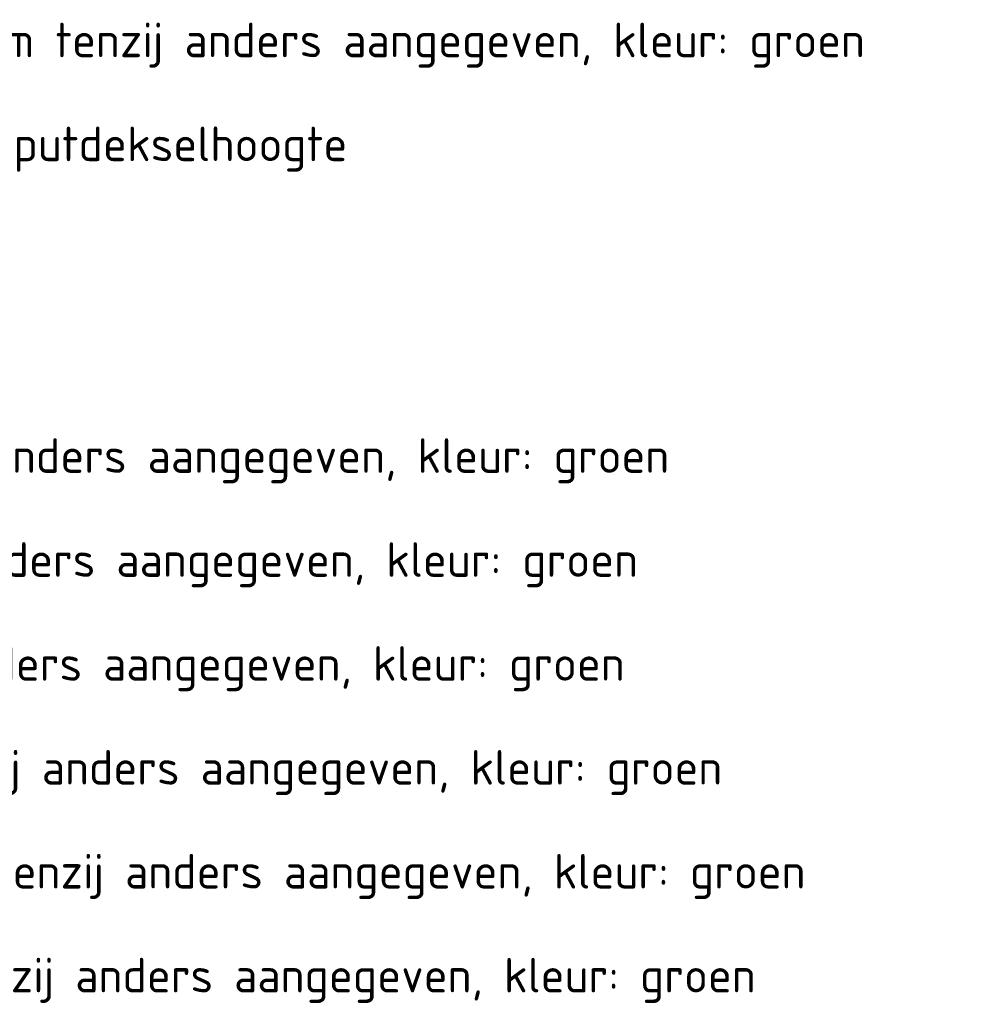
# Model space of a CAD drawing. Header units: metres. Extents: x 0 to 200176, y 0 to 356276.
# Tile 17 of 52: x 199143 to 199157, y 355677 to 355691. Entities that reach past the tile are written whole.
import ezdxf
from ezdxf.enums import TextEntityAlignment as Align

# ---------------------------------------------------------------- set-up
doc = ezdxf.new("R2010")
doc.units = ezdxf.units.M
doc.layers.add('X-XX-AL-LEGENDA-T25', color=2, linetype='Continuous', lineweight=5)
doc.styles.add('NLCS-ISO', font='NLCS-ISO.ttf')

msp = doc.modelspace()

# ---------------------------------------------------------------- texts
at = {"layer": 'X-XX-AL-LEGENDA-T25', "color": 2, "style": 'NLCS-ISO'}
for s, p in [('- HWA huisaansluiting incl. ontstoppingsstuk, PVC %%C125mm tenzij anders aangegeven, kleur: groen', (199125.49, 355690.422)), ('- HWA inspectieput, inclusief afmetingen, putnummer en putdekselhoogte', (199125.49, 355688.922)), ('- Trottoirkolk incl. kolkaansluiting, PVC %%C125 mm tenzij anders aangegeven, kleur: groen', (199125.49, 355684.422)), ('- Straatkolk incl. kolkaansluiting, PVC %%C125 mm tenzij anders aangegeven, kleur: groen', (199125.49, 355682.921)), ('- RWS-kolk incl. kolkaansluiting, PVC %%C125 mm tenzij anders aangegeven, kleur: groen', (199125.49, 355681.421)), ('- Busperronkolk incl. kolkaansluiting, PVC %%C125 mm tenzij anders aangegeven, kleur: groen', (199125.49, 355679.921)), ('- Rijwielpadbandkolk incl. kolkaansluiting, PVC %%C125 mm tenzij anders aangegeven, kleur: groen', (199125.49, 355678.421)), ('- Geleidebandkolk incl. kolkaansluiting, PVC %%C125 mm tenzij anders aangegeven, kleur: groen', (199125.49, 355676.921))]:
    msp.add_text(s, height=0.5, dxfattribs=at).set_placement(p, align=Align.MIDDLE_LEFT)

doc.saveas('drawing.dxf')
